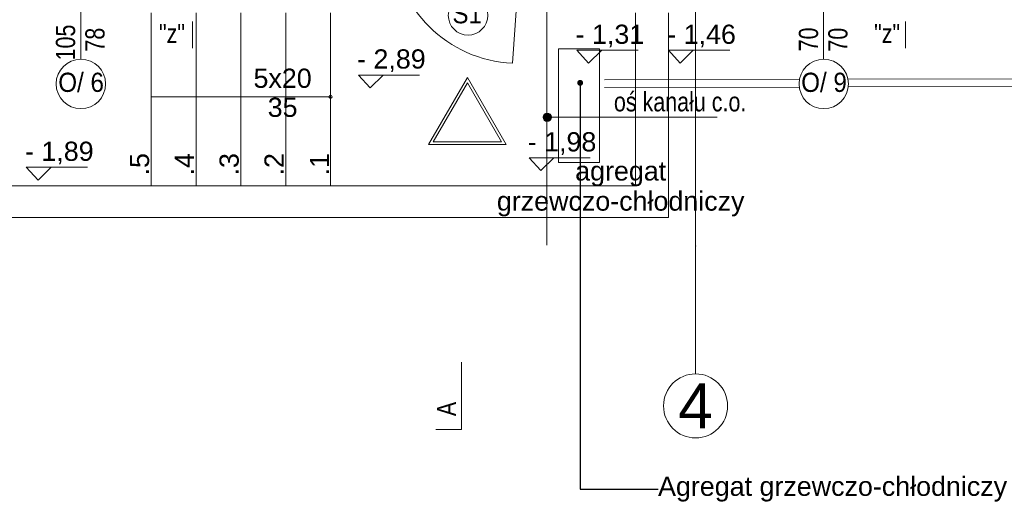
# Model space of a CAD drawing. Header units: millimetres. Extents: x -573548 to 674770, y -210017 to -47794.
# Tile 118 of 234: x 96121 to 103807, y -109422 to -105629. Entities that reach past the tile are written whole.
import ezdxf
from ezdxf import colors
from ezdxf.entities.mleader import LeaderData, LeaderLine
from ezdxf.enums import TextEntityAlignment as Align
from ezdxf.math import Vec2, Vec3

# ---------------------------------------------------------------- set-up
doc = ezdxf.new("R2010")
doc.units = ezdxf.units.MM
for name, color, linetype, lineweight in [('A.02 RZUT PIWNICY_is$0$0_Nr_pióra__25', 8, 'Continuous', 9), ('A.02 RZUT PIWNICY_is$0$A-DRZWI_Nr_pióra__9', 8, 'Continuous', 9), ('A.02 RZUT PIWNICY_is$0$A-OKNA-OPIS_Nr_pióra__2', 8, 'Continuous', 9), ('A.02 RZUT PIWNICY_is$0$A-OKNA-OPIS_Nr_pióra__8', 8, 'Continuous', 9), ('A.02 RZUT PIWNICY_is$0$A-WIDOK_Nr_pióra__1', 8, 'Continuous', 9), ('A.02 RZUT PIWNICY_is$0$A-WYSOKOSCI_Nr_pióra__7', 8, 'Continuous', 9), ('A.02 RZUT PIWNICY_is$0$Koty_Nr_pióra__1', 8, 'Continuous', 9), ('A.02 RZUT PIWNICY_is$0$Koty_Nr_pióra__61', 8, 'Continuous', 9), ('A.02 RZUT PIWNICY_is$0$Nowe_00 ZMIANY_Nr_pióra__59', 8, 'Continuous', 9), ('A.02 RZUT PIWNICY_is$0$Nowe_0_Nr_pióra__59', 8, 'Continuous', 9), ('A.02 RZUT PIWNICY_is$0$Nowe_A-DRZWI_Nr_pióra__59', 8, 'Continuous', 9), ('A.02 RZUT PIWNICY_is$0$Nowe_A-OKNA-OPIS_Nr_pióra__59', 8, 'Continuous', 9), ('A.02 RZUT PIWNICY_is$0$Nowe_SCHODY_Nr_pióra__59', 8, 'Continuous', 9), ('A.02 RZUT PIWNICY_is$0$opaska_Nr_pióra__1', 8, 'Continuous', 9), ('A.02 RZUT PIWNICY_is$0$opisy inne_Nr_pióra__1', 8, 'Continuous', 9), ('A.02 RZUT PIWNICY_is$0$opisy inne_Nr_pióra__25', 8, 'Continuous', 9), ('A.02 RZUT PIWNICY_is$0$OSIE_Nr_pióra__1', 8, 'Continuous', 9), ('A.02 RZUT PIWNICY_is$0$SCHODY_Nr_pióra__1', 8, 'Continuous', 9), ('A.02 RZUT PIWNICY_is$0$Structural - Grid', 8, 'Continuous', 9), ('A.02 RZUT PIWNICY_is$0$Structural - Grid_Nr_pióra__17', 8, 'Continuous', 9), ('A.02 RZUT PIWNICY_is$0$WYCIĄG_Nr_pióra__1', 8, 'Continuous', 9), ('GB - OPISY', 7, 'Continuous', 13)]:
    doc.layers.add(name, color=color, linetype=linetype, lineweight=lineweight)
doc.styles.add('A.02 RZUT PIWNICY_is$0$STYL_AUTOMATYCZNY_1', font='arial.ttf')
doc.styles.add('A.02 RZUT PIWNICY_is$0$STYL_AUTOMATYCZNY_2', font='arial.ttf')
doc.styles.add('A.02 RZUT PIWNICY_is$0$STYL_AUTOMATYCZNY_4', font='arial.ttf', dxfattribs={"width": 0.8})
doc.styles.add('A.02 RZUT PIWNICY_is$0$STYL_AUTOMATYCZNY_6', font='arial.ttf', dxfattribs={"width": 0.9})
doc.styles.add('JOLA_S', font='romans.shx', dxfattribs={"width": 0.7, "oblique": 15})
doc.dimstyles.new('A.02 RZUT PIWNICY_is$0$STYL_AUTOMATYCZNY__6', dxfattribs={"dimtxt": 0.18, "dimasz": 91.2, "dimexe": 0.18, "dimexo": 0.0625, "dimgap": 0, "dimtad": 0, "dimtih": 1, "dimtoh": 1, "dimdec": 4, "dimzin": 0, "dimdsep": 46, "dimcen": 0.09, "dimadec": 0, "dimazin": 0, "dimtfac": 1, "dimtdec": 4, "dimtmove": 0, "dimatfit": 3, "dimldrblk": 'A.02 RZUT PIWNICY_is$0$ARROWHEAD_11', "dimfxl": 1, "dimtolj": 1, "dimtzin": 0, "dimarcsym": 0})

# ---------------------------------------------------------------- blocks, each defined once
blk = doc.blocks.new('A.02 RZUT PIWNICY_is$0$Standardowy znacznik osi')
at = {"layer": 'A.02 RZUT PIWNICY_is$0$Structural - Grid_Nr_pióra__17'}
for q in [(0, 0), (17855.4, 0)]:
    blk.add_line((1000, 0), q, dxfattribs=at)
blk.add_circle((-250, 0), 250, dxfattribs=at)
blk.add_point((1000, 0), dxfattribs=at)
blk.add_point((1000, 0), dxfattribs=at)
at = {"layer": 'A.02 RZUT PIWNICY_is$0$Structural - Grid_Nr_pióra__17', "style": 'A.02 RZUT PIWNICY_is$0$STYL_AUTOMATYCZNY_1'}
for tag, p in [('AC_MarkerText_1_0', (5, -80)), ('AC_MarkerText_1_1', (19360.4, -80))]:
    blk.add_attdef(tag, text='', height=350, rotation=270, dxfattribs=at).set_placement(p, align=Align.TOP_CENTER)
blk = doc.blocks.new('A.02 RZUT PIWNICY_is$0$ARROWHEAD_11')
at = {"color": 0, "linetype": 'Continuous', "lineweight": 0}
blk.add_line((0, 0), (-1, 0), dxfattribs=at)
at = {"color": 0, "linetype": 'Continuous', "lineweight": 0, "const_width": 0.25, "flags": 128}
blk.add_lwpolyline([(-0.125, 0, 1), (0.125, 0, 1)], format="xyb", close=True, dxfattribs=at)
blk = doc.blocks.new('A.02 RZUT PIWNICY_is')
at = {"layer": 'A.02 RZUT PIWNICY_is$0$A-DRZWI_Nr_pióra__9'}
blk.add_hatch(color=256, dxfattribs=at).paths.add_polyline_path([(100843.1, -106391.2, 1), (100776.3, -106391.2, 1)])
at = {"layer": 'A.02 RZUT PIWNICY_is$0$0_Nr_pióra__25'}
blk.add_lwpolyline([(100140.4, -108303.6), (100140.4, -108828.6), (99940.4, -108828.6)], dxfattribs=at)
at = {"layer": 'A.02 RZUT PIWNICY_is$0$A-DRZWI_Nr_pióra__9'}
blk.add_line((100809.7, -106391.2), (102136.1, -106391.2), dxfattribs=at)
blk.add_circle((100809.7, -106391.2), 33.4, dxfattribs=at)
at = {"layer": 'A.02 RZUT PIWNICY_is$0$A-OKNA-OPIS_Nr_pióra__8'}
blk.add_circle((100190.8, -105595), 154.1, dxfattribs=at)
at = {"layer": 'A.02 RZUT PIWNICY_is$0$A-WIDOK_Nr_pióra__1'}
for points in [[(100185.6, -106079.2), (100488.3, -106603.6), (99882.8, -106603.6)], [(100185.6, -106121.2), (100451.9, -106582.6), (99919.2, -106582.6)]]:
    blk.add_lwpolyline(points, close=True, dxfattribs=at)
at = {"layer": 'A.02 RZUT PIWNICY_is$0$Koty_Nr_pióra__1'}
for points in [[(101518.2, -105868), (101041, -105868), (101132.1, -105967.6), (101234.3, -105868)], [(102233.9, -105868), (101756.6, -105868), (101847.8, -105967.6), (101949.9, -105868)], [(99812.3, -106061.1), (99335.1, -106061.1), (99426.2, -106160.6), (99528.4, -106061.1)], [(101144.3, -106708), (100667, -106708), (100758.2, -106807.6), (100860.4, -106708)], [(97219.9, -106781.9), (96742.6, -106781.9), (96833.8, -106881.4), (96935.9, -106781.9)]]:
    blk.add_lwpolyline(points, dxfattribs=at)
at = {"layer": 'A.02 RZUT PIWNICY_is$0$Nowe_0_Nr_pióra__59'}
blk.add_lwpolyline([(101216.2, -105855.5), (100896.2, -105855.5), (100896.2, -106745.5), (101216.2, -106745.5)], close=True, dxfattribs=at)
at = {"layer": 'A.02 RZUT PIWNICY_is$0$Nowe_A-DRZWI_Nr_pióra__59'}
blk.add_lwpolyline([(100602.7, -105038.1), (100537.3, -105968.2, -0.388364), (99603.6, -105038.1)], format="xyb", dxfattribs=at)
at = {"layer": 'A.02 RZUT PIWNICY_is$0$Nowe_A-OKNA-OPIS_Nr_pióra__59'}
for p, q in [((97167.3, -104877.8), (97167.3, -105937.6)), ((102967.3, -104877.8), (102967.3, -105937.6))]:
    blk.add_line(p, q, dxfattribs=at)
for centre in [(97168.3, -106130.6), (102968.3, -106130.6)]:
    blk.add_circle(centre, 193, dxfattribs=at)
at = {"layer": 'A.02 RZUT PIWNICY_is$0$Nowe_SCHODY_Nr_pióra__59'}
for p, q in [((101497.3, -105575.5), (101497.3, -106925.5)), ((101757.3, -105575.5), (101757.3, -107173.1)), ((101497.3, -106925.5), (100997.3, -106925.5)), ((101757.3, -107173.1), (100997.3, -107173.1))]:
    blk.add_line(p, q, dxfattribs=at)
at = {"layer": 'A.02 RZUT PIWNICY_is$0$opaska_Nr_pióra__1'}
for points in [[(101257.3, -106098), (102778.6, -106095.2)], [(101257.3, -106158), (102776.9, -106155.2)], [(103157.9, -106094.5), (105739.7, -106089.8)], [(103159.8, -106154.5), (105737.6, -106149.8)]]:
    blk.add_lwpolyline(points, dxfattribs=at)
at = {"layer": 'A.02 RZUT PIWNICY_is$0$OSIE_Nr_pióra__1'}
blk.add_line((100807.1, -107390.8), (100807.1, -105305.9), dxfattribs=at)
at = {"layer": 'A.02 RZUT PIWNICY_is$0$SCHODY_Nr_pióra__1'}
for p, q in [((97717.3, -105575.5), (97717.3, -106925.5)), ((98067.3, -105575.5), (98067.3, -106925.5)), ((98417.3, -105575.5), (98417.3, -106925.5)), ((98767.3, -105575.5), (98767.3, -106925.5)), ((99117.3, -105575.5), (99117.3, -106925.5)), ((100997.3, -106925.5), (96427.3, -106925.5)), ((100997.3, -107173.1), (96427.3, -107173.1))]:
    blk.add_line(p, q, dxfattribs=at)
blk.add_lwpolyline([(99117.3, -106230.5), (97964.8, -106230.5), (97717.3, -106230.5)], dxfattribs=at)
blk.add_lwpolyline([(99130, -106230.5, 1), (99104.5, -106230.5, 1)], format="xyb", close=True, dxfattribs=at)
at = {"layer": 'A.02 RZUT PIWNICY_is$0$WYCIĄG_Nr_pióra__1'}
for points in [[(98039, -105643.2), (98039, -105748.6), (98039, -105851.9)], [(103606.6, -105643.2), (103606.6, -105748.6), (103606.6, -105851.9)], [(103606.6, -105643.2), (103606.6, -105748.6), (103606.6, -105851.9)]]:
    blk.add_lwpolyline(points, dxfattribs=at)
at = {"layer": 'A.02 RZUT PIWNICY_is$0$Structural - Grid'}
ref = blk.add_blockref('A.02 RZUT PIWNICY_is$0$Standardowy znacznik osi', (101967.3, -108395.1), dxfattribs=dict(at, zscale=1000, rotation=90))
ref.add_attrib('AC_MarkerText_1', '4', dxfattribs={"layer": 'A.02 RZUT PIWNICY_is$0$Structural - Grid_Nr_pióra__17', "color": 20, "lineweight": 15, "true_color": 0xf73328, "height": 350, "rotation": 360, "style": 'A.02 RZUT PIWNICY_is$0$STYL_AUTOMATYCZNY_1'}).set_placement((101967.3, -108470.1), align=Align.TOP_CENTER)
at = {"layer": 'A.02 RZUT PIWNICY_is$0$A-OKNA-OPIS_Nr_pióra__2', "insert": (100184.3, -105583.5), "char_height": 150, "attachment_point": 5, "style": 'A.02 RZUT PIWNICY_is$0$STYL_AUTOMATYCZNY_6'}
blk.add_mtext('\\A1;{\\pqc;\\fArial|b0|i0|c238|p0;\\W0.900000;S1}', dxfattribs=at)
at = {"layer": 'A.02 RZUT PIWNICY_is$0$A-WYSOKOSCI_Nr_pióra__7', "insert": (101382.7, -106950.4), "char_height": 150, "attachment_point": 5, "line_spacing_factor": 0.940384, "style": 'A.02 RZUT PIWNICY_is$0$STYL_AUTOMATYCZNY_1'}
blk.add_mtext('\\A1;{\\pqc;\\fArial|b0|i0|c238|p0;\\W1.000000;agregat \\P\\pqc;\\fArial|b0|i0|c238|p0;\\W1.000000;grzewczo-chłodniczy }', dxfattribs=at)
at = {"layer": 'A.02 RZUT PIWNICY_is$0$Koty_Nr_pióra__61', "char_height": 150, "attachment_point": 7, "style": 'A.02 RZUT PIWNICY_is$0$STYL_AUTOMATYCZNY_1'}
for s, insert in [('\\A1;{\\pql;\\fArial|b0|i0|c238|p0;\\W1.000000;- 1,31}', (101030.7, -105845.5)), ('\\A1;{\\pql;\\fArial|b0|i0|c238|p0;\\W1.000000;- 1,46}', (101746.4, -105845.5)), ('\\A1;{\\pql;\\fArial|b0|i0|c238|p0;\\W1.000000;- 2,89}', (99324.8, -106038.6)), ('\\A1;{\\pql;\\fArial|b0|i0|c238|p0;\\W1.000000;- 1,98}', (100656.8, -106685.5)), ('\\A1;{\\pql;\\fArial|b0|i0|c238|p0;\\W1.000000;- 1,89}', (96732.4, -106759.4))]:
    blk.add_mtext(s, dxfattribs=dict(at, insert=insert))
at = {"layer": 'A.02 RZUT PIWNICY_is$0$Nowe_00 ZMIANY_Nr_pióra__59', "insert": (101674.5, -109295.4), "char_height": 150, "attachment_point": 4, "style": 'A.02 RZUT PIWNICY_is$0$STYL_AUTOMATYCZNY_2'}
blk.add_mtext('\\A1;{\\pql;\\fArial|b0|i0|c238|p0;\\W1.000000;Agregat grzewczo-chłodniczy}', dxfattribs=at)
at = {"layer": 'A.02 RZUT PIWNICY_is$0$Nowe_A-OKNA-OPIS_Nr_pióra__59', "char_height": 150, "attachment_point": 5, "rotation": 90, "style": 'A.02 RZUT PIWNICY_is$0$STYL_AUTOMATYCZNY_4'}
for s, insert in [('\\A1;{\\pqc;\\fArial|b0|i0|c238|p0;\\W0.800000;105}', (97049.5, -105807.2)), ('\\A1;{\\pqc;\\fArial|b0|i0|c238|p0;\\W0.800000;78}', (97279.3, -105785.1)), ('\\A1;{\\pqc;\\fArial|b0|i0|c238|p0;\\W0.800000;70}', (102849.5, -105783)), ('\\A1;{\\pqc;\\fArial|b0|i0|c238|p0;\\W0.800000;70}', (103079.3, -105785.1))]:
    blk.add_mtext(s, dxfattribs=dict(at, insert=insert))
at = {"layer": 'A.02 RZUT PIWNICY_is$0$Nowe_A-OKNA-OPIS_Nr_pióra__59', "char_height": 150, "attachment_point": 5, "style": 'A.02 RZUT PIWNICY_is$0$STYL_AUTOMATYCZNY_6'}
for s, insert in [('\\A1;{\\pqc;\\fArial|b0|i0|c238|p0;\\W0.900000;O/ 6}', (97170.2, -106119.1)), ('\\A1;{\\pqc;\\fArial|b0|i0|c238|p0;\\W0.900000;O/ 9}', (102970.2, -106119.1))]:
    blk.add_mtext(s, dxfattribs=dict(at, insert=insert))
at = {"layer": 'A.02 RZUT PIWNICY_is$0$opisy inne_Nr_pióra__1', "insert": (101846.9, -106271.1), "char_height": 150, "attachment_point": 5, "style": 'A.02 RZUT PIWNICY_is$0$STYL_AUTOMATYCZNY_4'}
blk.add_mtext('\\A1;{\\pqc;\\fArial|b0|i0|c238|p0;\\W0.800000;oś kanału c.o.}', dxfattribs=at)
at = {"layer": 'A.02 RZUT PIWNICY_is$0$opisy inne_Nr_pióra__25', "insert": (100097.7, -108613.4), "char_height": 150, "attachment_point": 9, "rotation": 89.99958, "style": 'A.02 RZUT PIWNICY_is$0$STYL_AUTOMATYCZNY_4'}
blk.add_mtext('\\A1;{\\pqr;\\fArial|b0|i0|c238|p0;\\W0.800000;A}', dxfattribs=at)
at = {"layer": 'A.02 RZUT PIWNICY_is$0$SCHODY_Nr_pióra__1', "char_height": 150, "attachment_point": 5, "style": 'A.02 RZUT PIWNICY_is$0$STYL_AUTOMATYCZNY_4'}
for insert in [(97879.7, -105736.4), (103462.7, -105736.4)]:
    blk.add_mtext('\\A1;{\\pqc;\\fArial|b0|i0|c238|p0;\\W0.800000;"z"}', dxfattribs=dict(at, insert=insert))
at = {"layer": 'A.02 RZUT PIWNICY_is$0$SCHODY_Nr_pióra__1', "insert": (98743.4, -106200.7), "char_height": 150, "attachment_point": 5, "line_spacing_factor": 0.907425, "style": 'A.02 RZUT PIWNICY_is$0$STYL_AUTOMATYCZNY_1'}
blk.add_mtext('\\A1;{\\pqc;\\fArial|b0|i0|c238|p0;\\W1.000000;5x20\\P\\pqc;\\fArial|b0|i0|c238|p0;\\W1.000000;35}', dxfattribs=at)
at = {"layer": 'A.02 RZUT PIWNICY_is$0$SCHODY_Nr_pióra__1', "char_height": 150, "attachment_point": 5, "rotation": 90, "style": 'A.02 RZUT PIWNICY_is$0$STYL_AUTOMATYCZNY_1'}
for s, insert in [('\\A1;{\\pqc;\\fArial|b0|i0|c238|p0;\\W1.000000;.5}', (97626.9, -106758.1)), ('\\A1;{\\pqc;\\fArial|b0|i0|c238|p0;\\W1.000000;.4}', (97976.5, -106758.1)), ('\\A1;{\\pqc;\\fArial|b0|i0|c238|p0;\\W1.000000;.3}', (98326.9, -106758.1)), ('\\A1;{\\pqc;\\fArial|b0|i0|c238|p0;\\W1.000000;.2}', (98676.5, -106758.1)), ('\\A1;{\\pqc;\\fArial|b0|i0|c238|p0;\\W1.000000;.1}', (99031.8, -106758.1))]:
    blk.add_mtext(s, dxfattribs=dict(at, insert=insert))
at = {"layer": 'A.02 RZUT PIWNICY_is$0$Nowe_00 ZMIANY_Nr_pióra__59', "annotation_type": 0, "has_hookline": 1, "hookline_direction": 0, "text_width": 2721}
blk.add_leader([(101066.5, -106121.7), (101066.5, -109295.4), (101674.5, -109296.1)], dimstyle='A.02 RZUT PIWNICY_is$0$STYL_AUTOMATYCZNY__6', dxfattribs=at)

msp = doc.modelspace()

# ---------------------------------------------------------------- block references
at = {"ltscale": 10}
msp.add_blockref('A.02 RZUT PIWNICY_is', (-570.2, 0), dxfattribs=at)

# ---------------------------------------------------------------- leaders
at = {"layer": 'GB - OPISY'}
ml = msp.add_multileader_mtext('Standard', dxfattribs=at)
ml.set_content('dn 20x2,8\\P2273 W', color=256, style='JOLA_S')
ml.set_leader_properties(color=256, linetype='ByLayer', lineweight=-1)
ml.build(insert=Vec2(0, 0))
ml.multileader.update_dxf_attribs({"text_left_attachment_type": 6, "text_right_attachment_type": 6, "dogleg_length": 30, "arrow_head_size": 150})
ctx = ml.context
ctx.base_point, ctx.char_height, ctx.arrow_head_size, ctx.landing_gap_size, ctx.plane_origin, ctx.plane_x_axis = Vec3(103442.5, -104998.7), 200, 150, 30, Vec3(114271.2, -97566.7), Vec3(-1, 0)
ctx.left_attachment, ctx.right_attachment, ctx.text_align_type, ctx.attachment_type = 6, 6, 2, 2
notes = []
notes.append((ctx, [(0, (1, 1, 0), (104431.8, -104998.7), (-1, 0), 30, [(0, [(104912, -104440.9)], 256, [])])]))
ctx.mtext.insert, ctx.mtext.alignment, ctx.mtext.flow_direction = Vec3(104371.8, -104758.7), 3, 5
for ctx, leaders in notes:
    for number, flags, end, landing, length, lines in leaders:
        leader = LeaderData()
        leader.index, (leader.has_last_leader_line, leader.has_dogleg_vector, leader.attachment_direction) = number, flags
        leader.last_leader_point, leader.dogleg_vector, leader.dogleg_length = Vec3(end), Vec3(landing), length
        for number, points, colour, breaks in lines:
            line = LeaderLine()
            line.index, line.vertices, line.color, line.breaks = number, Vec3.list(points), colors.encode_raw_color(colour), breaks
            leader.lines.append(line)
        ctx.leaders.append(leader)

doc.saveas('drawing.dxf')
